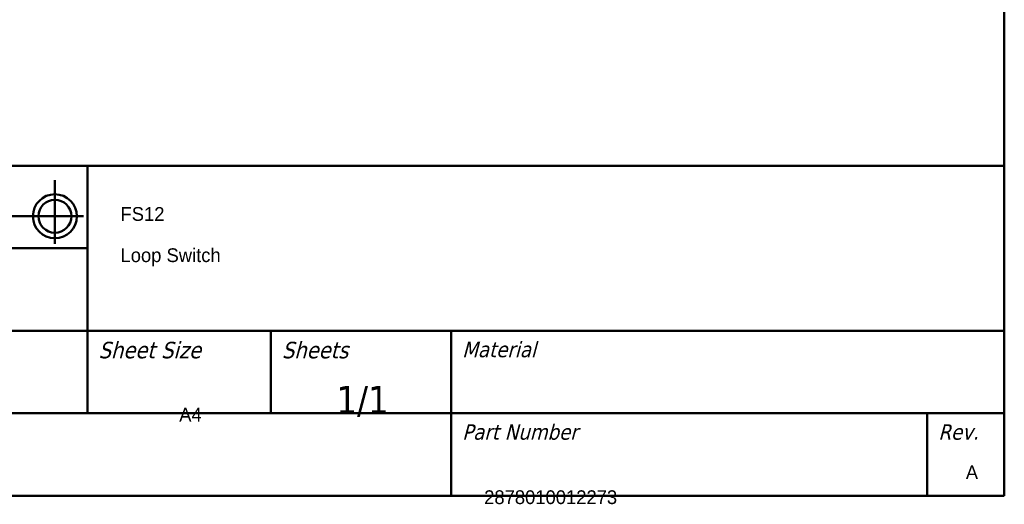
# Model space of a CAD drawing. Header units: millimetres. Extents: x 20 to 574, y 18 to 400.
# Tile 7 of 16: x 395 to 574, y 18 to 107. Entities that reach past the tile are written whole.
import ezdxf
from ezdxf.enums import TextEntityAlignment as Align

# ---------------------------------------------------------------- set-up
doc = ezdxf.new("R2018")
doc.units = ezdxf.units.MM
doc.header["$LTSCALE"] = 2
doc.layers.add('Border (ISO)', color=7, linetype='Continuous', lineweight=50)
doc.layers.add('Title (ISO)', color=7, linetype='Continuous', lineweight=50)
doc.styles.add('Note Text (ISO)', font='tahoma.ttf')
doc.styles.get("Standard").update_dxf_attribs({"font": 'tahoma.ttf'})

# ---------------------------------------------------------------- blocks, each defined once
blk = doc.blocks.new('Borders Border')
at = {"layer": 'Border (ISO)'}
for p, q in [((287, 200), (287, 10)), ((287, 10), (10, 10))]:
    blk.add_line(p, q, dxfattribs=at)
blk = doc.blocks.new('Title Blocks JKE')
at = {"layer": 'Title (ISO)'}
for p, q in [((100.889, 162.131), (290.889, 162.131)), ((207.556, 162.131), (207.556, 139.631)), ((290.889, 162.131), (290.889, 132.131)), ((204.591, 155.047), (204.591, 160.836)), ((207.201, 157.547), (192.342, 157.547)), ((140.889, 154.631), (207.556, 154.631)), ((140.889, 147.131), (290.889, 147.131)), ((224.222, 147.131), (224.222, 139.631)), ((240.61, 147.131), (240.61, 132.131)), ((140.889, 139.631), (290.889, 139.631)), ((283.889, 139.631), (283.889, 132.131)), ((290.889, 132.131), (100.889, 132.131))]:
    blk.add_line(p, q, dxfattribs=at)
for radius in [2, 1.5]:
    blk.add_circle((204.591, 157.547), radius, dxfattribs=at)
at = {"layer": 'Title (ISO)', "attachment_point": 1, "style": 'Note Text (ISO)'}
for s, insert, char_height in [('\\fTahoma|b0|i1;\\H1.5000;Sheet Size', (208.556, 146.131), 1.5), ('\\fTahoma|b0|i1;\\H1.5000;Sheets', (225.222, 146.131), 1.5), ('\\fTahoma|b0|i1;\\H1.4000;Material', (241.61, 146.131), 1.4), ('\\fTahoma|b0|i1;\\H1.4000;Part Number', (241.61, 138.631), 1.4), ('\\fTahoma|b0|i1;\\H1.4000;Rev.', (284.889, 138.631), 1.4)]:
    blk.add_mtext(s, dxfattribs=dict(at, insert=insert, char_height=char_height))
at = {"layer": 'Title (ISO)', "insert": (232.556, 139.298), "char_height": 2.5, "attachment_point": 8, "line_spacing_factor": 2.4, "style": 'Note Text (ISO)'}
blk.add_mtext('\\fTahoma|b0|i0;\\H2.5000;1/1', dxfattribs=at)
at = {"layer": 'Title (ISO)', "lineweight": 30, "flags": 104}
for tag, p in [('DESCRIPTION', (210.556, 158.381)), ('TITLE', (210.556, 154.631)), ('SUBJECT', (210.556, 150.881))]:
    blk.add_attdef(tag, text='', height=2.5, dxfattribs=at).set_placement(p, align=Align.MIDDLE_LEFT)
for tag, height, p in [('MASS\\P3;', 2.5, (143.889, 147.631)), ('CREATION_DATE', 2.5, (177.222, 147.631)), ('Surface', 2.5, (143.889, 140.131)), ('MATERIAL', 2.5, (243.61, 140.131)), ('DESIGNER', 2.5, (177.222, 140.131)), ('Dimension', 2.5, (143.889, 132.631)), ('PART_NUMBER', 2.2, (243.61, 132.631))]:
    blk.add_attdef(tag, text='', height=height, dxfattribs=at).set_placement(p, align=Align.BOTTOM_LEFT)
blk.add_attdef('Sheet_Size', text='', height=2.5, dxfattribs=at).set_placement((215.889, 140.131), align=Align.BOTTOM_CENTER)
blk.add_attdef('REVISION_NUMBER', text='', height=2.2, dxfattribs=at).set_placement((287.389, 134.898), align=Align.MIDDLE_CENTER)

msp = doc.modelspace()

# ---------------------------------------------------------------- block references
at = {"xscale": 2, "yscale": 2, "zscale": 2}
msp.add_blockref('Borders Border', (0, 0), dxfattribs=at)
ref = msp.add_blockref('Title Blocks JKE', (-7.78, -244.26), dxfattribs=dict(xscale=2, yscale=2, zscale=2))
lines = msp.add_mtext('A4', dxfattribs={"layer": 'Title (ISO)', "insert": (424, 36), "char_height": 2.5, "attachment_point": 1})
ref.add_attrib('Sheet_Size', '', (424, 36), dxfattribs={"flags": 104}).embed_mtext(lines)
lines = msp.add_mtext('FS12', dxfattribs={"layer": 'Title (ISO)', "insert": (413.33, 72.5), "char_height": 2.5, "attachment_point": 1})
ref.add_attrib('DESCRIPTION', '', (413.33, 72.5), dxfattribs={"flags": 104}).embed_mtext(lines)
lines = msp.add_mtext('Loop Switch', dxfattribs={"layer": 'Title (ISO)', "insert": (413.33, 65), "char_height": 2.5, "attachment_point": 1})
ref.add_attrib('TITLE', '', (413.33, 65), dxfattribs={"flags": 104}).embed_mtext(lines)
lines = msp.add_mtext('A', dxfattribs={"layer": 'Title (ISO)', "insert": (567, 25.53), "char_height": 2.5, "attachment_point": 1})
ref.add_attrib('REVISION_NUMBER', '', (567, 25.53), dxfattribs={"flags": 104}).embed_mtext(lines)
lines = msp.add_mtext('2878010012273', dxfattribs={"layer": 'Title (ISO)', "insert": (479.44, 21), "char_height": 2.5, "attachment_point": 1})
ref.add_attrib('PART_NUMBER', '', (479.44, 21), dxfattribs={"flags": 104}).embed_mtext(lines)

doc.saveas('drawing.dxf')
